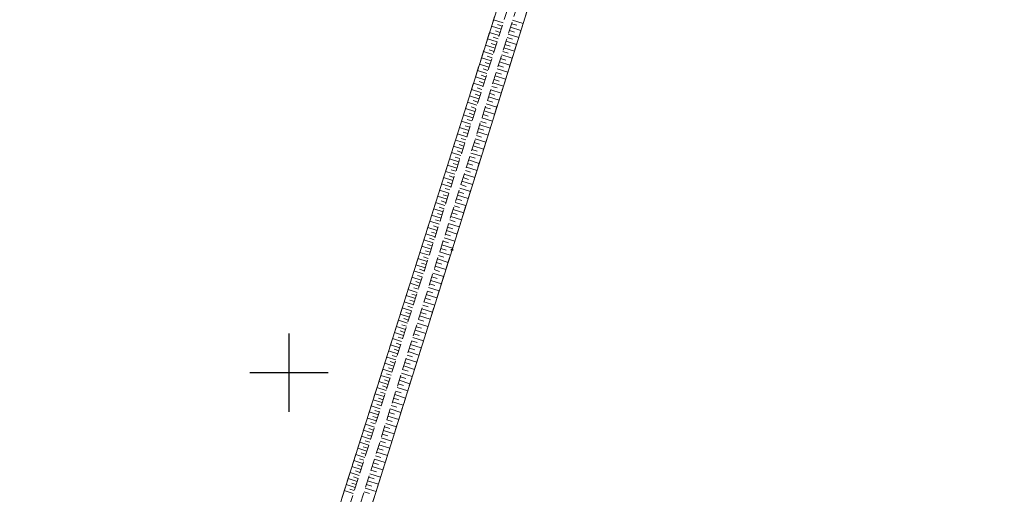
# Model space of a CAD drawing. Header units: metres. Extents: x 5548743 to 5556416, y 5707500 to 5714000.
# Tile 118 of 244: x 5553166 to 5553291, y 5711284 to 5711345. Entities that reach past the tile are written whole.
import ezdxf

# ---------------------------------------------------------------- set-up
doc = ezdxf.new("R2010")
doc.units = ezdxf.units.M
doc.linetypes.add('1.5_0.75', pattern=[2.25, 1.5, -0.75])
doc.layers.get('0').update_dxf_attribs({"color": 2, "lineweight": 5})

# ---------------------------------------------------------------- blocks, each defined once
blk = doc.blocks.new('PIKIETAW1891')
at = {"color": 0}
blk.add_circle((0, 0), 0.09, dxfattribs=at)
blk = doc.blocks.new('RAMKA1000K')
at = {"color": 0}
for p, q in [((400, 295), (400, 305)), ((395, 300), (405, 300))]:
    blk.add_line(p, q, dxfattribs=at)

msp = doc.modelspace()

# ---------------------------------------------------------------- linework, layer by layer
at = {"layer": '000 Inne (niezydentyfikowane)', "color": 7, "linetype": 'CONTINUOUS', "lineweight": 18, "flags": 128}
for points in [[(5553227.07, 5711343.84), (5553225.85, 5711344.22)], [(5553227.33, 5711344.65), (5553226.11, 5711345.04)], [(5553227.2, 5711344.24), (5553226.59, 5711344.44)], [(5553228.26, 5711344.1), (5553229.59, 5711343.68)], [(5553228.4, 5711344.54), (5553229.07, 5711344.33)], [(5553228.54, 5711344.99), (5553229.87, 5711344.57)], [(5553226.55, 5711342.21), (5553225.33, 5711342.6)], [(5553226.81, 5711343.02), (5553225.59, 5711343.41)], [(5553226.68, 5711342.62), (5553226.07, 5711342.81)], [(5553226.94, 5711343.43), (5553226.33, 5711343.62)], [(5553227.84, 5711342.77), (5553228.51, 5711342.56)], [(5553227.98, 5711343.21), (5553229.32, 5711342.79)], [(5553228.12, 5711343.66), (5553228.79, 5711343.45)], [(5553226.29, 5711341.4), (5553225.08, 5711341.79)], [(5553226.42, 5711341.81), (5553225.81, 5711342)], [(5553227.42, 5711341.44), (5553228.76, 5711341.02)], [(5553227.56, 5711341.88), (5553228.23, 5711341.67)], [(5553227.7, 5711342.32), (5553229.04, 5711341.9)], [(5553225.78, 5711339.78), (5553224.56, 5711340.17)], [(5553226.03, 5711340.59), (5553224.82, 5711340.98)], [(5553225.91, 5711340.19), (5553225.3, 5711340.38)], [(5553226.16, 5711341), (5553225.56, 5711341.19)], [(5553227, 5711340.1), (5553227.67, 5711339.89)], [(5553227.14, 5711340.55), (5553228.48, 5711340.13)], [(5553227.28, 5711340.99), (5553227.95, 5711340.78)], [(5553225.52, 5711338.97), (5553224.31, 5711339.36)], [(5553225.65, 5711339.38), (5553225.04, 5711339.57)], [(5553226.72, 5711339.21), (5553227.39, 5711339)], [(5553226.86, 5711339.66), (5553228.2, 5711339.24)], [(5553225.01, 5711337.36), (5553223.79, 5711337.74)], [(5553225.26, 5711338.16), (5553224.05, 5711338.55)], [(5553225.13, 5711337.76), (5553224.53, 5711337.95)], [(5553225.39, 5711338.57), (5553224.78, 5711338.76)], [(5553226.3, 5711337.88), (5553227.64, 5711337.45)], [(5553226.44, 5711338.32), (5553227.11, 5711338.11)], [(5553226.58, 5711338.77), (5553227.92, 5711338.35)], [(5553224.75, 5711336.55), (5553223.54, 5711336.93)], [(5553224.62, 5711336.15), (5553224.01, 5711336.34)], [(5553224.88, 5711336.95), (5553224.27, 5711337.15)], [(5553225.88, 5711336.54), (5553226.55, 5711336.33)], [(5553226.02, 5711336.98), (5553227.36, 5711336.56)], [(5553226.16, 5711337.43), (5553226.83, 5711337.22)], [(5553224.23, 5711334.94), (5553223.03, 5711335.32)], [(5553224.49, 5711335.74), (5553223.28, 5711336.13)], [(5553224.36, 5711335.34), (5553223.76, 5711335.53)], [(5553225.46, 5711335.2), (5553226.8, 5711334.78)], [(5553225.6, 5711335.65), (5553226.27, 5711335.43)], [(5553225.74, 5711336.09), (5553227.08, 5711335.67)], [(5553223.98, 5711334.13), (5553222.77, 5711334.51)], [(5553223.85, 5711333.73), (5553223.25, 5711333.92)], [(5553224.11, 5711334.53), (5553223.5, 5711334.73)], [(5553225.04, 5711333.86), (5553225.71, 5711333.65)], [(5553225.18, 5711334.31), (5553226.52, 5711333.88)], [(5553225.32, 5711334.75), (5553225.99, 5711334.54)], [(5553223.47, 5711332.52), (5553222.26, 5711332.9)], [(5553223.72, 5711333.33), (5553222.51, 5711333.71)], [(5553223.59, 5711332.92), (5553222.99, 5711333.12)], [(5553224.62, 5711332.52), (5553225.96, 5711332.09)], [(5553224.76, 5711332.96), (5553225.43, 5711332.75)], [(5553224.9, 5711333.41), (5553226.24, 5711332.99)], [(5553222.95, 5711330.91), (5553221.75, 5711331.3)], [(5553223.21, 5711331.72), (5553222, 5711332.1)], [(5553223.08, 5711331.32), (5553222.48, 5711331.51)], [(5553223.34, 5711332.12), (5553222.74, 5711332.31)], [(5553224.33, 5711331.62), (5553225.68, 5711331.2)], [(5553224.47, 5711332.07), (5553225.15, 5711331.86)], [(5553222.7, 5711330.11), (5553221.5, 5711330.49)], [(5553222.83, 5711330.51), (5553222.22, 5711330.7)], [(5553223.91, 5711330.28), (5553224.58, 5711330.07)], [(5553224.05, 5711330.73), (5553225.4, 5711330.3)], [(5553224.19, 5711331.17), (5553224.86, 5711330.96)], [(5553222.19, 5711328.51), (5553220.99, 5711328.89)], [(5553222.44, 5711329.31), (5553221.24, 5711329.69)], [(5553222.32, 5711328.91), (5553221.72, 5711329.1)], [(5553222.57, 5711329.71), (5553221.97, 5711329.9)], [(5553223.49, 5711328.93), (5553224.83, 5711328.51)], [(5553223.63, 5711329.38), (5553224.3, 5711329.17)], [(5553223.77, 5711329.83), (5553225.11, 5711329.41)], [(5553221.93, 5711327.71), (5553220.73, 5711328.09)], [(5553221.81, 5711327.31), (5553221.21, 5711327.5)], [(5553222.06, 5711328.11), (5553221.46, 5711328.3)], [(5553223.06, 5711327.59), (5553223.74, 5711327.37)], [(5553223.2, 5711328.03), (5553224.55, 5711327.61)], [(5553223.34, 5711328.48), (5553224.02, 5711328.27)], [(5553221.42, 5711326.11), (5553220.23, 5711326.49)], [(5553221.68, 5711326.91), (5553220.48, 5711327.29)], [(5553221.55, 5711326.51), (5553220.95, 5711326.7)], [(5553222.64, 5711326.24), (5553223.99, 5711325.81)], [(5553222.78, 5711326.69), (5553223.45, 5711326.47)], [(5553222.92, 5711327.14), (5553224.27, 5711326.71)], [(5553221.17, 5711325.31), (5553219.97, 5711325.69)], [(5553221.04, 5711324.91), (5553220.44, 5711325.1)], [(5553221.3, 5711325.71), (5553220.7, 5711325.9)], [(5553222.35, 5711325.34), (5553223.7, 5711324.91)], [(5553222.5, 5711325.79), (5553223.17, 5711325.57)], [(5553220.66, 5711323.71), (5553219.47, 5711324.09)], [(5553220.92, 5711324.51), (5553219.72, 5711324.89)], [(5553220.79, 5711324.11), (5553220.19, 5711324.3)], [(5553221.93, 5711323.99), (5553222.6, 5711323.77)], [(5553222.07, 5711324.44), (5553223.42, 5711324.01)], [(5553222.21, 5711324.89), (5553222.89, 5711324.67)], [(5553220.16, 5711322.12), (5553218.96, 5711322.5)], [(5553220.41, 5711322.91), (5553219.21, 5711323.29)], [(5553220.28, 5711322.52), (5553219.68, 5711322.71)], [(5553220.54, 5711323.31), (5553219.94, 5711323.5)], [(5553221.5, 5711322.64), (5553222.86, 5711322.21)], [(5553221.64, 5711323.09), (5553222.32, 5711322.87)], [(5553221.79, 5711323.54), (5553223.14, 5711323.11)], [(5553219.9, 5711321.32), (5553218.71, 5711321.7)], [(5553220.03, 5711321.72), (5553219.43, 5711321.91)], [(5553221.08, 5711321.28), (5553221.75, 5711321.07)], [(5553221.22, 5711321.73), (5553222.57, 5711321.31)], [(5553221.36, 5711322.18), (5553222.04, 5711321.97)], [(5553219.4, 5711319.73), (5553218.2, 5711320.11)], [(5553219.65, 5711320.53), (5553218.46, 5711320.91)], [(5553219.52, 5711320.13), (5553218.93, 5711320.32)], [(5553219.78, 5711320.92), (5553219.18, 5711321.11)], [(5553220.79, 5711320.38), (5553221.47, 5711320.17)], [(5553220.93, 5711320.83), (5553222.29, 5711320.4)], [(5553219.14, 5711318.94), (5553217.95, 5711319.32)], [(5553219.02, 5711318.54), (5553218.42, 5711318.73)], [(5553219.27, 5711319.33), (5553218.67, 5711319.52)], [(5553220.37, 5711319.02), (5553221.72, 5711318.6)], [(5553220.51, 5711319.48), (5553221.19, 5711319.26)], [(5553220.65, 5711319.93), (5553222.01, 5711319.5)], [(5553218.64, 5711317.35), (5553217.45, 5711317.73)], [(5553218.89, 5711318.14), (5553217.7, 5711318.52)], [(5553218.76, 5711317.75), (5553218.17, 5711317.94)], [(5553219.94, 5711317.67), (5553220.62, 5711317.45)], [(5553220.08, 5711318.12), (5553221.44, 5711317.69)], [(5553220.22, 5711318.57), (5553220.9, 5711318.36)], [(5553218.39, 5711316.56), (5553217.2, 5711316.94)], [(5553218.26, 5711316.16), (5553217.67, 5711316.35)], [(5553218.51, 5711316.95), (5553217.92, 5711317.14)], [(5553219.51, 5711316.31), (5553220.87, 5711315.88)], [(5553219.65, 5711316.76), (5553220.33, 5711316.55)], [(5553219.8, 5711317.21), (5553221.15, 5711316.79)], [(5553217.88, 5711314.97), (5553216.69, 5711315.35)], [(5553218.13, 5711315.77), (5553216.95, 5711316.14)], [(5553218.01, 5711315.37), (5553217.41, 5711315.56)], [(5553219.08, 5711314.95), (5553219.76, 5711314.74)], [(5553219.22, 5711315.4), (5553220.58, 5711314.97)], [(5553219.37, 5711315.86), (5553220.05, 5711315.64)], [(5553217.38, 5711313.39), (5553216.19, 5711313.77)], [(5553217.63, 5711314.18), (5553216.44, 5711314.56)], [(5553217.5, 5711313.79), (5553216.91, 5711313.98)], [(5553217.76, 5711314.58), (5553217.16, 5711314.77)], [(5553218.8, 5711314.04), (5553219.48, 5711313.83)], [(5553218.94, 5711314.5), (5553220.3, 5711314.07)], [(5553217.13, 5711312.6), (5553215.94, 5711312.98)], [(5553217, 5711312.21), (5553216.41, 5711312.4)], [(5553217.25, 5711313), (5553216.66, 5711313.19)], [(5553218.37, 5711312.68), (5553219.73, 5711312.25)], [(5553218.51, 5711313.14), (5553219.19, 5711312.92)], [(5553218.65, 5711313.59), (5553220.01, 5711313.16)], [(5553216.62, 5711311.03), (5553215.44, 5711311.4)], [(5553216.88, 5711311.81), (5553215.69, 5711312.19)], [(5553216.75, 5711311.42), (5553216.16, 5711311.61)], [(5553217.94, 5711311.32), (5553218.62, 5711311.1)], [(5553218.08, 5711311.77), (5553219.44, 5711311.34)], [(5553218.22, 5711312.23), (5553218.91, 5711312.01)], [(5553216.37, 5711310.24), (5553215.19, 5711310.61)], [(5553216.25, 5711309.84), (5553215.66, 5711310.03)], [(5553216.5, 5711310.63), (5553215.91, 5711310.82)], [(5553217.51, 5711309.96), (5553218.87, 5711309.53)], [(5553217.65, 5711310.41), (5553218.33, 5711310.2)], [(5553217.8, 5711310.87), (5553219.16, 5711310.44)], [(5553215.87, 5711308.66), (5553214.69, 5711309.04)], [(5553216.12, 5711309.45), (5553214.94, 5711309.83)], [(5553216, 5711309.06), (5553215.41, 5711309.24)], [(5553217.22, 5711309.05), (5553218.59, 5711308.62)], [(5553217.37, 5711309.5), (5553218.05, 5711309.29)], [(5553215.37, 5711307.09), (5553214.19, 5711307.47)], [(5553215.62, 5711307.88), (5553214.44, 5711308.25)], [(5553215.5, 5711307.48), (5553214.91, 5711307.67)], [(5553215.75, 5711308.27), (5553215.16, 5711308.46)], [(5553216.79, 5711307.68), (5553217.48, 5711307.47)], [(5553216.94, 5711308.14), (5553218.3, 5711307.71)], [(5553217.08, 5711308.59), (5553217.76, 5711308.38)], [(5553215.12, 5711306.31), (5553213.95, 5711306.68)], [(5553215.25, 5711306.7), (5553214.66, 5711306.89)], [(5553216.36, 5711306.32), (5553217.73, 5711305.89)], [(5553216.51, 5711306.77), (5553217.19, 5711306.56)], [(5553216.65, 5711307.23), (5553218.02, 5711306.8)], [(5553214.62, 5711304.74), (5553213.45, 5711305.11)], [(5553214.87, 5711305.52), (5553213.7, 5711305.9)], [(5553214.75, 5711305.13), (5553214.16, 5711305.32)], [(5553215, 5711305.91), (5553214.41, 5711306.1)], [(5553215.93, 5711304.95), (5553216.62, 5711304.73)], [(5553216.08, 5711305.41), (5553217.44, 5711304.97)], [(5553216.22, 5711305.86), (5553216.9, 5711305.65)], [(5553214.37, 5711303.96), (5553213.2, 5711304.33)], [(5553214.25, 5711303.56), (5553213.66, 5711303.75)], [(5553214.5, 5711304.35), (5553213.91, 5711304.53)], [(5553215.64, 5711304.04), (5553216.33, 5711303.82)], [(5553215.79, 5711304.49), (5553217.16, 5711304.06)], [(5553213.88, 5711302.39), (5553212.7, 5711302.76)], [(5553214.13, 5711303.17), (5553212.95, 5711303.55)], [(5553214, 5711302.78), (5553213.41, 5711302.97)], [(5553215.21, 5711302.67), (5553216.58, 5711302.24)], [(5553215.36, 5711303.13), (5553216.04, 5711302.91)], [(5553215.5, 5711303.58), (5553216.87, 5711303.15)], [(5553213.38, 5711300.83), (5553212.21, 5711301.2)], [(5553213.63, 5711301.61), (5553212.46, 5711301.98)], [(5553213.5, 5711301.22), (5553212.92, 5711301.41)], [(5553213.75, 5711302), (5553213.17, 5711302.19)], [(5553214.78, 5711301.3), (5553215.47, 5711301.08)], [(5553214.93, 5711301.76), (5553216.3, 5711301.33)], [(5553215.07, 5711302.21), (5553215.75, 5711302)], [(5553213.13, 5711300.05), (5553211.96, 5711300.42)], [(5553213.01, 5711299.66), (5553212.42, 5711299.84)], [(5553213.26, 5711300.44), (5553212.67, 5711300.62)], [(5553214.35, 5711299.93), (5553215.72, 5711299.5)], [(5553214.49, 5711300.39), (5553215.18, 5711300.17)], [(5553214.64, 5711300.84), (5553216.01, 5711300.41)], [(5553212.64, 5711298.49), (5553211.47, 5711298.86)], [(5553212.88, 5711299.27), (5553211.71, 5711299.64)], [(5553212.76, 5711298.88), (5553212.17, 5711299.06)], [(5553214.06, 5711299.02), (5553215.43, 5711298.58)], [(5553214.21, 5711299.47), (5553214.89, 5711299.26)], [(5553212.39, 5711297.71), (5553211.22, 5711298.08)], [(5553212.26, 5711297.32), (5553211.68, 5711297.51)], [(5553212.51, 5711298.1), (5553211.93, 5711298.29)], [(5553213.63, 5711297.64), (5553214.32, 5711297.43)], [(5553213.78, 5711298.1), (5553215.15, 5711297.67)], [(5553213.92, 5711298.56), (5553214.61, 5711298.34)], [(5553211.89, 5711296.16), (5553210.73, 5711296.53)], [(5553212.14, 5711296.93), (5553210.97, 5711297.3)], [(5553212.02, 5711296.54), (5553211.43, 5711296.73)], [(5553213.2, 5711296.27), (5553214.57, 5711295.84)], [(5553213.34, 5711296.73), (5553214.03, 5711296.51)], [(5553213.49, 5711297.19), (5553214.86, 5711296.75)], [(5553211.4, 5711294.6), (5553210.23, 5711294.97)], [(5553211.64, 5711295.38), (5553210.48, 5711295.75)], [(5553211.52, 5711294.99), (5553210.94, 5711295.18)], [(5553211.77, 5711295.77), (5553211.19, 5711295.95)], [(5553212.77, 5711294.9), (5553213.45, 5711294.68)], [(5553212.91, 5711295.36), (5553214.28, 5711294.92)], [(5553213.05, 5711295.81), (5553213.74, 5711295.6)], [(5553211.15, 5711293.83), (5553209.99, 5711294.2)], [(5553211.03, 5711293.44), (5553210.45, 5711293.62)], [(5553211.27, 5711294.21), (5553210.69, 5711294.4)], [(5553212.48, 5711293.98), (5553213.16, 5711293.76)], [(5553212.62, 5711294.44), (5553214, 5711294.01)], [(5553210.66, 5711292.28), (5553209.5, 5711292.65)], [(5553210.9, 5711293.05), (5553209.74, 5711293.42)], [(5553210.78, 5711292.66), (5553210.2, 5711292.85)], [(5553212.04, 5711292.61), (5553213.42, 5711292.17)], [(5553212.19, 5711293.06), (5553212.88, 5711292.85)], [(5553212.33, 5711293.52), (5553213.71, 5711293.09)], [(5553210.17, 5711290.73), (5553209.01, 5711291.1)], [(5553210.41, 5711291.5), (5553209.25, 5711291.87)], [(5553210.29, 5711291.12), (5553209.71, 5711291.3)], [(5553210.53, 5711291.89), (5553209.95, 5711292.07)], [(5553211.61, 5711291.23), (5553212.3, 5711291.01)], [(5553211.75, 5711291.69), (5553213.13, 5711291.25)], [(5553211.9, 5711292.15), (5553212.59, 5711291.93)], [(5553209.92, 5711289.96), (5553208.76, 5711290.33)], [(5553210.04, 5711290.34), (5553209.46, 5711290.53)], [(5553211.18, 5711289.85), (5553212.55, 5711289.42)], [(5553211.32, 5711290.31), (5553212.01, 5711290.09)], [(5553211.47, 5711290.77), (5553212.84, 5711290.34)], [(5553209.43, 5711288.41), (5553208.27, 5711288.78)], [(5553209.67, 5711289.18), (5553208.52, 5711289.55)], [(5553209.55, 5711288.8), (5553208.97, 5711288.98)], [(5553209.8, 5711289.57), (5553209.22, 5711289.75)], [(5553210.89, 5711288.93), (5553212.27, 5711288.5)], [(5553211.03, 5711289.39), (5553211.72, 5711289.17)], [(5553209.18, 5711287.64), (5553208.03, 5711288.01)], [(5553209.06, 5711287.26), (5553208.48, 5711287.44)], [(5553209.31, 5711288.03), (5553208.73, 5711288.21)], [(5553210.45, 5711287.55), (5553211.14, 5711287.34)], [(5553210.6, 5711288.01), (5553211.98, 5711287.58)], [(5553210.74, 5711288.47), (5553211.43, 5711288.26)], [(5553208.69, 5711286.1), (5553207.54, 5711286.47)], [(5553208.94, 5711286.87), (5553207.78, 5711287.24)], [(5553208.81, 5711286.49), (5553208.24, 5711286.67)], [(5553210.02, 5711286.17), (5553211.4, 5711285.74)], [(5553210.16, 5711286.63), (5553210.85, 5711286.42)], [(5553210.31, 5711287.09), (5553211.69, 5711286.66)], [(5553208.2, 5711284.56), (5553207.05, 5711284.93)], [(5553208.45, 5711285.33), (5553207.29, 5711285.7)], [(5553208.32, 5711284.95), (5553207.75, 5711285.13)], [(5553208.57, 5711285.72), (5553207.99, 5711285.9)], [(5553209.58, 5711284.79), (5553210.27, 5711284.57)], [(5553209.73, 5711285.25), (5553211.11, 5711284.82)], [(5553209.87, 5711285.71), (5553210.56, 5711285.49)]]:
    msp.add_lwpolyline(points, dxfattribs=at)
at = {"layer": 'skarpa nieumocniona', "color": 7, "linetype": '1.5_0.75', "lineweight": 18, "flags": 128}
for points in [[(5553244.6, 5711403.37), (5553198.22, 5711257.08), (5553199.3, 5711256.59), (5553246.12, 5711403.7)], [(5553244.6, 5711403.37), (5553198.22, 5711257.08), (5553199.3, 5711256.59), (5553246.12, 5711403.7)], [(5553201.95, 5711255.35), (5553202.73, 5711258.28), (5553203.16, 5711259.27), (5553204.11, 5711262.54), (5553220.8, 5711315.66), (5553248.32, 5711403.34), (5553247.04, 5711403.71), (5553200.52, 5711256.02)], [(5553201.95, 5711255.35), (5553202.73, 5711258.28), (5553203.16, 5711259.27), (5553204.11, 5711262.54), (5553220.8, 5711315.66), (5553248.32, 5711403.34), (5553247.04, 5711403.71), (5553200.52, 5711256.02)]]:
    msp.add_lwpolyline(points, close=True, dxfattribs=at)
at = {"layer": 'woda stojąca', "color": 141, "linetype": 'CONTINUOUS', "lineweight": 18, "flags": 128}
for points in [[(5553071.62, 5711319.05), (5553111.13, 5711299.01), (5553140.19, 5711284.18), (5553198.22, 5711257.08), (5553244.6, 5711403.37), (5553161.58, 5711431.69), (5553111.86, 5711447.85)], [(5553255.98, 5711234.41), (5553280.16, 5711228.04), (5553321.66, 5711224.4), (5553364.46, 5711213.83), (5553373.19, 5711209.02), (5553384.6, 5711204.77), (5553390.94, 5711206.54), (5553456.17, 5711329.11), (5553458.72, 5711335.17), (5553443.19, 5711339.66), (5553367.63, 5711364.25), (5553248.32, 5711403.34), (5553220.8, 5711315.66), (5553204.11, 5711262.54)]]:
    msp.add_lwpolyline(points, close=True, dxfattribs=at)

# ---------------------------------------------------------------- block references
at = {"layer": 'Punkt roboczy BDOT GESUT K1', "color": 6, "linetype": 'CONTINUOUS', "lineweight": 18}
msp.add_blockref('PIKIETAW1891', (5553220.8, 5711315.66), dxfattribs=at)
msp.add_blockref('PIKIETAW1891', (5553220.8, 5711315.66), dxfattribs=at)
at = {"layer": 'Wstawianie ramki sekcyjnej z opisem', "color": 7, "linetype": 'CONTINUOUS', "lineweight": 13}
msp.add_blockref('RAMKA1000K', (5552800, 5711000), dxfattribs=at)
msp.add_blockref('RAMKA1000K', (5552800, 5711000), dxfattribs=at)
msp.add_blockref('RAMKA1000K', (5552800, 5711000), dxfattribs=at)
msp.add_blockref('RAMKA1000K', (5552800, 5711000), dxfattribs=at)

doc.saveas('drawing.dxf')
